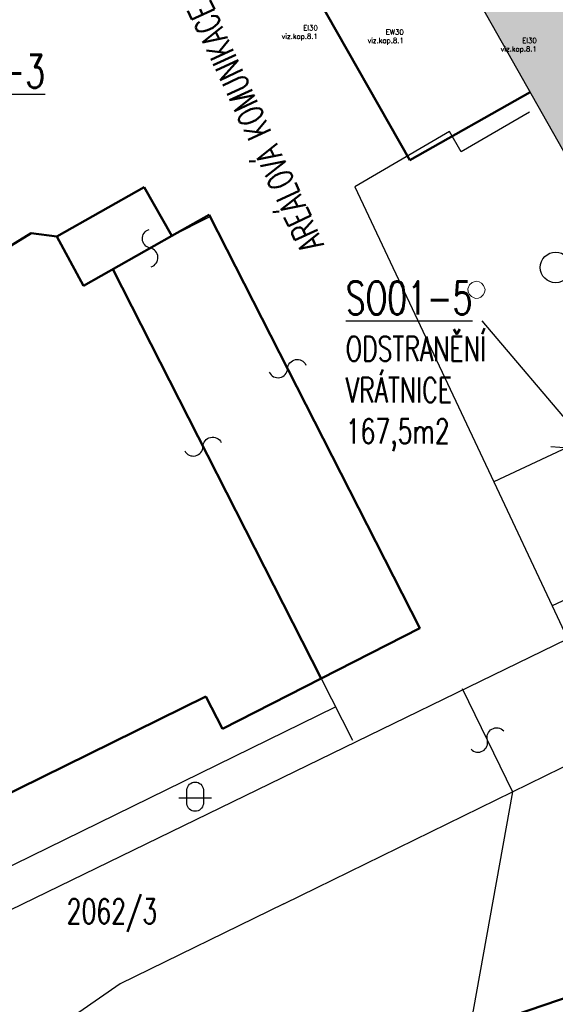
# Model space of a CAD drawing. Header units: millimetres. Extents: x 2886542 to 7567581, y -792623 to 134766.
# Tile 130 of 256: x 4474204 to 4506683, y -547863 to -488203. Entities that reach past the tile are written whole.
import ezdxf

# ---------------------------------------------------------------- set-up
doc = ezdxf.new("R2010")
doc.units = ezdxf.units.MM
for name, color, linetype in [('IN_TEXT', 7, 'Continuous'), ('KATASTR', 7, 'Continuous'), ('požárničina', 10, 'Continuous')]:
    doc.layers.add(name, color=color, linetype=linetype)
for name, color, linetype, lineweight in [('OstKanSplask', 34, 'KANALIZACE_SPLASKOVA_PODZ', 13), ('Vrstva 34', 7, 'Continuous', 0), ('Vrstva 6', 7, 'Continuous', 0)]:
    doc.layers.add(name, color=color, linetype=linetype, lineweight=lineweight)
doc.styles.add('KOTY', font='SIMPLEX.SHX', dxfattribs={"width": 0.7})
doc.styles.add('ROMAND', font='romand.shx', dxfattribs={"width": 0.85})
doc.styles.get("Standard").update_dxf_attribs({"font": 'arial.ttf'})
doc.linetypes.add('KANALIZACE_SPLASKOVA_PODZ', pattern='A,35,-15,[102,CADKON.SHX,S=5,R=0,X=0,Y=5],-5,[102,CADKON.SHX,S=5,R=0,X=20,Y=5],30,-15', length=100)
doc.dimstyles.new('IP 1_100', dxfattribs={"dimscale": 100, "dimtxt": 2.5, "dimasz": 2, "dimexe": 1, "dimexo": 5, "dimgap": 1, "dimtad": 1, "dimdec": 0, "dimzin": 0, "dimdsep": 46, "dimtxsty": 'ROMAND', "dimblk": 'ARCHTICK', "dimcen": 0.09, "dimdle": 1, "dimclrd": 256, "dimclre": 256, "dimclrt": 7, "dimadec": 0, "dimazin": 0, "dimtfac": 1, "dimtdec": 0, "dimtix": 1, "dimtmove": 2, "dimatfit": 3, "dimldrblk": 'OBLIQUE', "dimfxl": 0, "dimtolj": 1, "dimtzin": 0, "dimarcsym": 0})

# ---------------------------------------------------------------- blocks, each defined once
blk = doc.blocks.new('_ArchTick')
at = {"color": 0, "linetype": 'ByBlock', "const_width": 0.15}
blk.add_lwpolyline([(-0.5, -0.5), (0.5, 0.5)], dxfattribs=at)
blk = doc.blocks.new('Z620_2')
at = {"layer": 'Vrstva 34', "color": 32, "linetype": 'Continuous', "lineweight": 0}
for p, q in [((-0.5, 0.1), (-0.45, 0.25)), ((-0.5, -0.1), (-0.5, 0.1)), ((-0.45, 0.25), (-0.35, 0.4)), ((-0.35, 0.4), (-0.1, 0.5)), ((-0.1, 0.5), (0.1, 0.5)), ((0.1, 0.5), (0.35, 0.4)), ((0.35, 0.4), (0.45, 0.25)), ((0.45, 0.25), (0.5, 0.1)), ((0.5, 0.1), (0.5, -0.1)), ((-0.4, -0.35), (-0.5, -0.1)), ((-0.25, -0.45), (-0.4, -0.35)), ((-0.1, -0.5), (-0.25, -0.45)), ((0.1, -0.5), (-0.1, -0.5)), ((0.25, -0.45), (0.1, -0.5)), ((0.4, -0.35), (0.25, -0.45)), ((0.5, -0.1), (0.4, -0.35))]:
    blk.add_line(p, q, dxfattribs=at)

msp = doc.modelspace()

# ---------------------------------------------------------------- hatches: boundary and pattern name
at = {"layer": 'požárničina', "linetype": 'Continuous', "lineweight": 50}
msp.add_hatch(color=253, dxfattribs=at).paths.add_polyline_path([(4504205.1, -452807.4), (4496792.4, -452807.4), (4466387.8, -452807.4), (4460470.2, -456165.6), (4469798.4, -472603.2), (4488030.9, -462256.4), (4508572.6, -498660.9), (4524862.4, -489416.6)])

# ---------------------------------------------------------------- linework, layer by layer
at = {"color": 5, "linetype": 'Continuous', "lineweight": 50}
msp.add_lwpolyline([(4563329.4, -452807.4), (4555608.1, -456853.8), (4565223.6, -482337.4), (4576541.2, -481218.8), (4581801.2, -493820.9), (4567190.2, -500362.9), (4578271.8, -524311.2), (4569010.9, -528652), (4524020.4, -541772.7), (4501480.4, -549445.5), (4481685, -555552.6), (4471071.3, -560120.6), (4452762.9, -573763.3), (4442686.1, -594273.5), (4441693.8, -596970.8)], dxfattribs=at)
at = {"layer": 'KATASTR', "color": 7, "lineweight": 50}
for p, q in [((4487337, -478181.6), (4497854.9, -496715.1)), ((4497854.9, -496715.1), (4505151.5, -492597.9)), ((4476447.8, -501343.6), (4481761.2, -498343.8)), ((4481761.2, -498343.8), (4483431, -501301.4)), ((4483431, -501301.4), (4485698.4, -500021.3)), ((4485698.4, -500021.3), (4498459.2, -525073.1)), ((4469999.2, -504132.1), (4474895.1, -501136.7)), ((4474895.1, -501136.7), (4476447.8, -501343.6)), ((4478073.1, -504326.3), (4476447.8, -501343.6)), ((4483431, -501301.4), (4478073.1, -504326.3)), ((4492480.2, -528118.6), (4479843.9, -503326.6)), ((4498459.2, -525073.1), (4486501.3, -531164.1)), ((4485499.2, -529208.2), (4459984.3, -541772.7)), ((4486501.3, -531164.1), (4485499.2, -529208.2))]:
    msp.add_line(p, q, dxfattribs=at)
at = {"layer": 'KATASTR'}
for p, q in [((4505109.5, -493804), (4500976, -496200.2)), ((4500272.7, -494986.9), (4494516.2, -498323.8)), ((4500976, -496200.2), (4500272.7, -494986.9)), ((4476447.8, -501343.6), (4481761.2, -498343.8)), ((4481761.2, -498343.8), (4483431, -501301.4)), ((4494516.2, -498323.8), (4502946.7, -516212.1)), ((4483431, -501301.4), (4485749, -500120.7)), ((4485749, -500120.7), (4498459.2, -525073.1)), ((4469999.2, -504132.1), (4474895.1, -501136.7)), ((4474895.1, -501136.7), (4476447.8, -501343.6)), ((4521172.4, -507677.5), (4502946.7, -516212.1)), ((4524709.2, -515189.9), (4506487.2, -523724.7)), ((4502946.7, -516212.1), (4506494.3, -523721.4)), ((4506494.3, -523721.4), (4507972.9, -526877.2)), ((4498459.2, -525073.1), (4492481, -528120.1)), ((4462605.7, -547510.9), (4507422.3, -525708.8)), ((4492480.2, -528118.6), (4494374.9, -531857.8)), ((4501030.8, -528721), (4504093.8, -534980.2)), ((4461622, -545357.5), (4493359, -529842.8)), ((4490213.5, -541772.7), (4510645.4, -531774.1)), ((4504093.8, -534980.2), (4501480.4, -549445.5)), ((4490213.5, -541772.7), (4480304.3, -546621.9)), ((4524020.4, -541772.7), (4501480.4, -549445.5)), ((4480304.3, -546621.9), (4463477.3, -558204.2))]:
    msp.add_line(p, q, dxfattribs=at)
for points in [[(4482183.4, -503177.1, 0.7743875), (4482118, -502042.7, -0.7812922), (4482052.7, -500909.1)], [(4489332.9, -509564.4, 0.7743875), (4490447.9, -509345.5, -0.7812922), (4491562.1, -509126.8)], [(4484212.9, -514324.8, 0.7743875), (4485320.8, -514072, -0.7812922), (4486427.8, -513819.5)], [(4501572, -532408, 0.7743875), (4502562.3, -531850.6, -0.7812922), (4503551.8, -531293.7)], [(4484343.9, -534863.8, -0.9407376), (4485340.8, -534863.8), (4485340.8, -535733.2, -0.8764223), (4484343.9, -535724.3), (4484343.9, -534863.8)]]:
    msp.add_lwpolyline(points, format="xyb", dxfattribs=at)
msp.add_lwpolyline([(4483845.2, -535362), (4485839, -535362)], dxfattribs=at)
msp.add_circle((4506702.6, -503214.4), 929, dxfattribs=at)
at = {"layer": 'Vrstva 6', "color": 1, "linetype": 'Continuous', "lineweight": 30}
msp.add_line((4488030.9, -462256.4), (4508572.6, -498660.9), dxfattribs=at)

# ---------------------------------------------------------------- block references
at = {"layer": 'OstKanSplask', "ltscale": 100, "xscale": 999.9976885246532, "yscale": 999.9976885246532, "zscale": 999.9976885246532, "rotation": 42.64807170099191}
msp.add_blockref('Z620_2', (4501897.1, -504572.3), dxfattribs=at)

# ---------------------------------------------------------------- texts
at = {"layer": 'IN_TEXT', "insert": (4491315, -502461.7), "char_height": 1500, "width": 25698.196, "attachment_point": 1, "rotation": 115.040215, "style": 'KOTY'}
msp.add_mtext('AREÁLOVÁ KOMUNIKACE', dxfattribs=at)
at = {"layer": 'IN_TEXT', "char_height": 2000, "width": 6757.857, "attachment_point": 1, "style": 'KOTY'}
for s, insert in [('{\\LSO01-3}', (4468064.2, -490324.7)), ('{\\LSO01-5\\P\\H0.75x;\\lODSTRANĚNÍ VRÁTNICE\\P167,5m2}', (4493975.5, -504056.7))]:
    msp.add_mtext(s, dxfattribs=dict(at, insert=insert))
at = {"layer": 'KATASTR', "insert": (4477052.7, -541477.9), "char_height": 1500, "width": 486.766, "attachment_point": 1, "style": 'KOTY'}
msp.add_mtext('2062/3', dxfattribs=at)
at = {"layer": 'požárničina', "color": 1, "lineweight": 30, "char_height": 307.125, "width": 715494.708, "attachment_point": 3}
for s, insert in [('{\\Ftxt,bigfont|c238;EI30\\Pviz.kap.8.1}', (4492281.5, -488542.8)), ('{\\Ftxt,bigfont|c238;EW30\\Pviz.kap.8.1}', (4497491.2, -488797.6)), ('{\\Ftxt,bigfont|c238;EI30\\Pviz.kap.8.1}', (4505559.3, -489309.2))]:
    msp.add_mtext(s, dxfattribs=dict(at, insert=insert))

# ---------------------------------------------------------------- leaders
at = {"layer": 'IN_TEXT'}
msp.add_leader([(4508879.5, -514260.7), (4502249.1, -506450.1)], dimstyle='IP 1_100', override={"dimasz": 35, "dimtad": 0}, dxfattribs=at)

doc.saveas('drawing.dxf')
